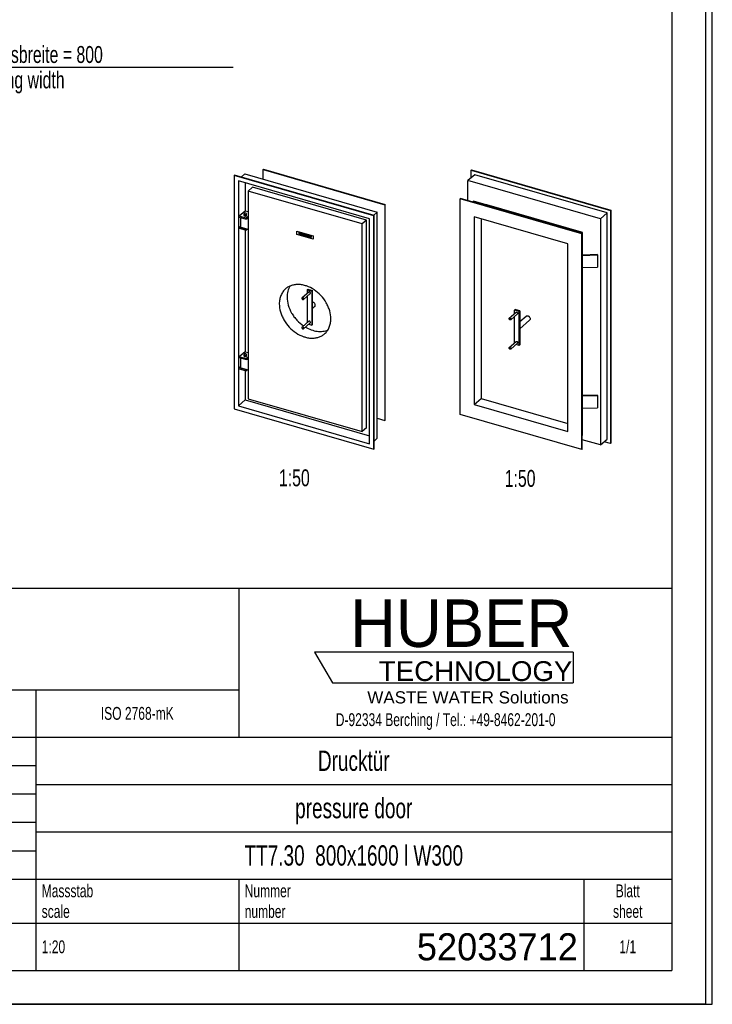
# Model space of a CAD drawing. Header units: millimetres. Extents: x 0 to 4200, y 0 to 5940.
# Tile 2 of 3: x 2152 to 4200, y 0 to 2911. Entities that reach past the tile are written whole.
import ezdxf

# ---------------------------------------------------------------- set-up
doc = ezdxf.new("R2010")
doc.units = ezdxf.units.MM
doc.header["$LTSCALE"] = 387.2
doc.layers.get('0').update_dxf_attribs({"linetype": 'CONTINUOUS'})
for name, color, linetype in [('005_AXIS', 7, 'CONTINUOUS'), ('007_CURVES', 7, 'CONTINUOUS'), ('050_DIMENSIONING', 7, 'CONTINUOUS'), ('053_NOTES', 7, 'CONTINUOUS'), ('HUBER_Logo_BL2', 7, 'CONTINUOUS')]:
    doc.layers.add(name, color=color, linetype=linetype)
doc.styles.get("Standard").update_dxf_attribs({"font": 'txt', "width": 0.7})
doc.styles.add('TEXTSTYLE_2', font='txt')
doc.styles.add('TEXTSTYLE_3', font='arial.ttf')
doc.styles.add('TEXTSTYLE_4', font='txt', dxfattribs={"width": 0.8})
doc.styles.add('TEXTSTYLE_5', font='txt')
doc.dimstyles.new('DIMSTYLE_2', dxfattribs={"dimtxt": 50, "dimasz": 70, "dimexe": 2, "dimexo": 1, "dimtad": 1, "dimdec": 1, "dimtxsty": 'Standard', "dimblk": '_FILLED', "dimblk1": '_FILLED', "dimblk2": '_FILLED', "dimcen": 0.09, "dimadec": 1, "dimazin": 2, "dimtp": 0.8, "dimtm": 0.8, "dimtfac": 1, "dimtdec": 1, "dimtofl": 0, "dimtmove": 0, "dimatfit": 3, "dimldrblk": '_FILLED', "dimfxl": 1, "dimtolj": 1, "dimarcsym": 0})

# ---------------------------------------------------------------- blocks, each defined once
blk = doc.blocks.new('HUBER_LOGO_BL2', base_point=(3411.6, 1009.5))
at = {"layer": 'HUBER_Logo_BL2', "color": 5, "linetype": 'Continuous'}
for p, q in [((3788.5, 1040.5), (3023.5, 1040.5)), ((3023.5, 1040.5), (3077.5, 950.5)), ((3788.5, 1040.5), (3788.5, 950.5)), ((3077.5, 950.5), (3788.5, 950.5))]:
    blk.add_line(p, q, dxfattribs=at)
at = {"layer": 'HUBER_Logo_BL2', "color": 2, "linetype": 'Continuous', "attachment_point": 3, "line_spacing_factor": 0.78}
for s, insert, char_height, width, style in [('HUBER\\P\\fArial;\\H58.5;TECHNOLOGY ', (3786.3, 1196.7), 140.4, 775.343, 'TEXTSTYLE_2'), ('WASTE WATER Solutions', (3775.2, 925.3), 36, 594.067, 'TEXTSTYLE_3')]:
    blk.add_mtext(s, dxfattribs=dict(at, insert=insert, char_height=char_height, width=width, style=style))
at = {"layer": 'HUBER_Logo_BL2', "color": 2, "linetype": 'Continuous', "insert": (3411.6, 860.4), "char_height": 38, "width": 1621.786, "attachment_point": 2, "line_spacing_factor": 0.96}
blk.add_mtext('D-92334 Berching / Tel.: +49-8462-201-0', dxfattribs=at)
blk = doc.blocks.new('_FILLED')
at = {"color": 0, "linetype": 'ByBlock'}
blk.add_solid([(0, 0), (-1, 0.143), (-1, -0.143)], dxfattribs=at)
blk = doc.blocks.new('*D5')
at = {"layer": '050_DIMENSIONING', "color": 2, "linetype": 'Continuous', "transparency": 16777216}
for p, q in [((946.1, 2428.2), (946.1, 2810.2)), ((1746.1, 2428.2), (1746.1, 2810.2)), ((946.1, 2770.2), (1346.1, 2770.2)), ((1746.1, 2770.2), (1346.1, 2770.2)), ((1346.1, 2770.2), (2783.4, 2770.2))]:
    blk.add_line(p, q, dxfattribs=at)
at = {"layer": '050_DIMENSIONING', "color": 2, "linetype": 'Continuous', "transparency": 16777216, "xscale": 70, "yscale": 70, "zscale": 70, "rotation": 180}
blk.add_blockref('_FILLED', (946.1, 2770.2), dxfattribs=at)
at = {"layer": '050_DIMENSIONING', "color": 2, "linetype": 'Continuous', "transparency": 16777216, "xscale": 70, "yscale": 70, "zscale": 70}
blk.add_blockref('_FILLED', (1746.1, 2770.2), dxfattribs=at)
at = {"layer": '050_DIMENSIONING', "color": 2, "linetype": 'Continuous', "transparency": 16777216, "insert": (1775.1, 2832.7), "char_height": 50, "width": 1512.5, "attachment_point": 1, "line_spacing_factor": 0.9}
blk.add_mtext('lichte Durchgangsbreite = 800\\Pclear door opening width', dxfattribs=at)
blk = doc.blocks.new('*T12')
at = {"color": 3, "linetype": 'Continuous'}
for p, q in [((0, 0), (3680, 0)), ((0, 0), (0, -1130)), ((2400, 0), (2400, -440)), ((3680, 0), (3680, -1130)), ((0, -300), (2400, -300)), ((1800, -300), (1800, -1130)), ((0, -440), (3680, -440)), ((160, -440), (160, -860)), ((540, -440), (540, -990)), ((770, -440), (770, -860)), ((940, -440), (940, -990)), ((1254, -440), (1254, -860)), ((1568, -440), (1568, -860)), ((0, -524), (1800, -524)), ((1800, -580), (3680, -580)), ((0, -608), (1800, -608)), ((0, -692), (1800, -692)), ((1800, -720), (3680, -720)), ((940, -776), (1800, -776)), ((0, -860), (3680, -860)), ((2400, -860), (2400, -1130)), ((3420, -860), (3420, -1130)), ((0, -990), (3680, -990)), ((0, -1130), (3680, -1130))]:
    blk.add_line(p, q, dxfattribs=at)
at = {"color": 2, "linetype": 'Continuous', "line_spacing_factor": 0.96}
for s, insert, char_height, width, attachment_point in [('Diese Zeichnung ist geistiges Eigentum der Fa. HUBER SE und damit urheberrechtlich \\Pgeschuetzt. Zuwiderhandlungen verpflichten zum Schadensersatz.\\PThis is a copyrighted drawing which is the intellectual property of HUBER SE.\\PAny contravening offender will be held liabel for payment of damages.', (17.5, -39.8), 38, 4429.714, 1), ('Technische Aenderungen vorbehalten / Subject to change', (17.5, -350), 40, 3049.524, 1), ('ISO 2768-mK', (2100, -351), 38, 665.905, 2), ('Datum/Date', (1271.5, -463), 38, 584.476, 1), ('Name', (1684, -463), 38, 253.333, 2), ('Drucktür', (2740, -480), 60, 686.857, 2), ('Bear./Rev.', (957.5, -547), 38, 544.667, 1), ('24.02.2023', (1411, -547), 38, 573.619, 2), ('ka', (1684, -547), 38, 123.048, 2), ('Gepr./Appr.', (957.5, -631), 38, 598.952, 1), ('pressure door', (2740, -620), 60, 1120, 2), ('-', (80, -631), 38, 68.762, 2), ('-', (350, -631), 38, 68.762, 2), ('-', (655, -631), 38, 68.762, 2), ('-', (855, -631), 38, 68.762, 2), ('Revi-\\Psion', (17.5, -726.6), 38, 276.857, 1), ('Aenderung\\PModification', (350, -726.6), 38, 606.19, 2), ('Tag\\PDate', (655, -726.6), 38, 235.238, 2), ('Norm. ', (957.5, -715), 38, 351.048, 1), ('TT7.30  800x1600 l W300', (2740, -760), 60, 2165.714, 2), ('Name', (855, -757), 38, 253.333, 2), ('Projekt\\Pproject', (17.5, -875.6), 38, 367.333, 1), ('Massstab\\Pscale', (1817.5, -875.6), 38, 448.762, 1), ('Blatt\\Psheet', (3550, -875.6), 38, 275.048, 2), ('Nummer\\Pnumber', (2417.5, -875.6), 38, 372.762, 1), ('Simple Model', (1370, -906), 38, 656.857, 2), ('1:20', (1817.5, -1041), 38, 204.476, 1), ('1/1', (3550, -1041), 38, 159.238, 2)]:
    blk.add_mtext(s, dxfattribs=dict(at, insert=insert, char_height=char_height, width=width, attachment_point=attachment_point))
for s, insert, char_height, width, attachment_point, style in [('52033712', (3402.5, -1020), 80, 1093.333, 3, 'TEXTSTYLE_5'), ('-', (17.5, -1035), 50, 36.667, 1, 'TEXTSTYLE_4')]:
    blk.add_mtext(s, dxfattribs=dict(at, insert=insert, char_height=char_height, width=width, attachment_point=attachment_point, style=style))

msp = doc.modelspace()

# ---------------------------------------------------------------- linework, layer by layer
at = {"color": 7, "linetype": 'Continuous'}
for p, q in [((4200, 0), (4200, 5940)), ((4200, 0), (4200, 5940)), ((2786.79, 2449.89), (2787.79, 2450.75)), ((2786.79, 2449.89), (2786.79, 1760.53)), ((3199.02, 2330.89), (2786.79, 2449.89)), ((3200.02, 2331.75), (2787.79, 2450.75)), ((2807.18, 2445.15), (2818.18, 2454.68)), ((2818.18, 2454.68), (3209.63, 2341.68)), ((2871.77, 2467.5), (2872.77, 2468.37)), ((2871.77, 2439.21), (2871.77, 2467.5)), ((2871.77, 2467.5), (3232.04, 2363.5)), ((2872.77, 2468.37), (3233.04, 2364.37)), ((3497.65, 2452.47), (3477.65, 2435.15)), ((3488.26, 2466.73), (3487.26, 2465.86)), ((3487.26, 2443.47), (3487.26, 2465.86)), ((3487.26, 2465.86), (3899.49, 2346.86)), ((3488.26, 2466.73), (3900.49, 2347.73)), ((3889.1, 2339.47), (3497.65, 2452.47)), ((3186.89, 2322.26), (2798.91, 2434.26)), ((2798.91, 2434.26), (2798.91, 1769.15)), ((2818.91, 2428.49), (2818.91, 2344.89)), ((3477.65, 2375.68), (3477.65, 2435.15)), ((3869.1, 2322.15), (3477.65, 2435.15)), ((2840.95, 2415.43), (2827.75, 2404)), ((2827.75, 2404), (2827.75, 1790.16)), ((3164.46, 2306.8), (2827.75, 2404)), ((3177.66, 2318.23), (2840.95, 2415.43)), ((3232.04, 2363.5), (3233.04, 2364.37)), ((3232.04, 2363.5), (3232.04, 1726.11)), ((3233.04, 1726.97), (3233.04, 2364.37)), ((3455.24, 2382.15), (3454.24, 2381.29)), ((3454.24, 1743.89), (3454.24, 2381.29)), ((3814.51, 2277.29), (3454.24, 2381.29)), ((3815.51, 2278.15), (3455.24, 2382.15)), ((3493.79, 2374.49), (3492.79, 2373.62)), ((3492.79, 2371.31), (3492.79, 2373.62)), ((3814.95, 2280.62), (3492.79, 2373.62)), ((3815.95, 2281.49), (3493.79, 2374.49)), ((3533.08, 2363.73), (3532.58, 2363.29)), ((3813.67, 2282.73), (3533.08, 2363.73)), ((2818.91, 2344.89), (2801.71, 2329.99)), ((2822.15, 2324.09), (2801.71, 2329.99)), ((2801.71, 2327.22), (2801.71, 2329.99)), ((2827.75, 2342.34), (2818.91, 2344.89)), ((2827.75, 2328.94), (2822.15, 2324.09)), ((3198.63, 2332.15), (3209.63, 2341.68)), ((3199.02, 2330.89), (3200.02, 2331.75)), ((3199.02, 1641.53), (3199.02, 2330.89)), ((3200.02, 1642.4), (3200.02, 2331.75)), ((3209.63, 1673.11), (3209.63, 2341.68)), ((3889.1, 2339.47), (3869.1, 2322.15)), ((3889.1, 1670.9), (3889.1, 2339.47)), ((3900.49, 2347.73), (3899.49, 2346.86)), ((3899.49, 2346.86), (3899.49, 1657.51)), ((3900.49, 2347.73), (3900.49, 1658.37)), ((2801.71, 2327.22), (2822.15, 2321.32)), ((2805.99, 2300.44), (2801.71, 2296.74)), ((2805.99, 2297.24), (2805.99, 2325.99)), ((2822.15, 2321.32), (2822.15, 2324.09)), ((2823.65, 2322.62), (2822.15, 2321.32)), ((2823.65, 2322.62), (2827.75, 2326.17)), ((2823.65, 2322.62), (2827.75, 2321.44)), ((3177.66, 2318.23), (3164.46, 2306.8)), ((3164.46, 1692.96), (3164.46, 2306.8)), ((3177.66, 1704.39), (3177.66, 2318.23)), ((3186.89, 1657.15), (3186.89, 2322.26)), ((3772.94, 2247.72), (3495.81, 2327.72)), ((3495.81, 2327.72), (3495.81, 1773.46)), ((3516.21, 2321.83), (3516.21, 1791.13)), ((3869.1, 2322.15), (3869.1, 1653.58)), ((2822.15, 2290.84), (2801.71, 2296.74)), ((2801.71, 2293.96), (2801.71, 2296.74)), ((2801.71, 2293.96), (2822.15, 2288.06)), ((2805.99, 2297.24), (2823.65, 2292.14)), ((2818.91, 2289), (2818.91, 1929.19)), ((2823.65, 2292.14), (2822.15, 2290.84)), ((2826.05, 2291.44), (2822.15, 2288.06)), ((2822.15, 2288.06), (2822.15, 2290.84)), ((2823.65, 2292.14), (2827.75, 2290.95)), ((3813.67, 2282.73), (3813.17, 2282.29)), ((3813.67, 2282.15), (3813.67, 2282.73)), ((3815.51, 2278.15), (3814.51, 2277.29)), ((3814.51, 1639.89), (3814.51, 2277.29)), ((3815.95, 2281.49), (3814.95, 2280.62)), ((3814.95, 2280.62), (3814.95, 2278.31)), ((3815.51, 1640.76), (3815.51, 2278.15)), ((3815.95, 1682.2), (3815.95, 2281.49)), ((3772.94, 1693.46), (3772.94, 2247.72)), ((3860.44, 2216.22), (3815.95, 2214.98)), ((3815.95, 2213.98), (3860.55, 2215.23)), ((3860.55, 2215.23), (3860.44, 2216.22)), ((3860.55, 2215.23), (3860.55, 2179.2)), ((3815.95, 2177.96), (3860.55, 2179.2)), ((3004.38, 2113.87), (3002.38, 2112.14)), ((3002.38, 2112.14), (3002.38, 2101.44)), ((3002.38, 2112.14), (3016.23, 2108.14)), ((3004.38, 2113.87), (3018.23, 2109.87)), ((3018.23, 2109.87), (3016.23, 2108.14)), ((3016.23, 2108.14), (3016.23, 2007.68)), ((3018.23, 2059.64), (3018.23, 2109.87)), ((3002.38, 2092.98), (3002.38, 2014.84)), ((3018.23, 2009.41), (3018.23, 2059.64)), ((3615.05, 2052.08), (3617.05, 2053.81)), ((3615.05, 2041.39), (3615.05, 2052.08)), ((3628.9, 2048.08), (3615.05, 2052.08)), ((3630.9, 2049.81), (3617.05, 2053.81)), ((3628.9, 2048.08), (3630.9, 2049.81)), ((3628.9, 1947.62), (3628.9, 2048.08)), ((3630.9, 2049.81), (3630.9, 1999.58)), ((3006.97, 2010.35), (3016.23, 2007.68)), ((3016.23, 2007.68), (3018.23, 2009.41)), ((3615.05, 1954.78), (3615.05, 2032.92)), ((3630.9, 1999.58), (3630.9, 1949.35)), ((3628.9, 1947.62), (3619.64, 1950.3)), ((2818.91, 1929.19), (2801.71, 1914.3)), ((2818.91, 1929.19), (2827.75, 1926.64)), ((3630.9, 1949.35), (3628.9, 1947.62)), ((2801.71, 1911.53), (2801.71, 1914.3)), ((2822.15, 1908.4), (2801.71, 1914.3)), ((2801.71, 1911.53), (2822.15, 1905.63)), ((2805.99, 1881.54), (2805.99, 1910.29)), ((2827.75, 1913.25), (2822.15, 1908.4)), ((2822.15, 1905.63), (2822.15, 1908.4)), ((2823.65, 1906.93), (2822.15, 1905.63)), ((2823.65, 1906.93), (2827.75, 1910.47)), ((2823.65, 1906.93), (2827.75, 1905.74)), ((2805.99, 1884.74), (2801.71, 1881.04)), ((2822.15, 1875.14), (2801.71, 1881.04)), ((2801.71, 1878.27), (2801.71, 1881.04)), ((2801.71, 1878.27), (2822.15, 1872.37)), ((2805.99, 1881.54), (2823.65, 1876.44)), ((2818.91, 1873.31), (2818.91, 1786.47)), ((2823.65, 1876.44), (2822.15, 1875.14)), ((2826.05, 1875.75), (2822.15, 1872.37)), ((2822.15, 1872.37), (2822.15, 1875.14)), ((2823.65, 1876.44), (2827.75, 1875.26)), ((2798.91, 1769.15), (2818.91, 1786.47)), ((2818.91, 1786.47), (3186.89, 1680.25)), ((2827.75, 1790.16), (3164.46, 1692.96)), ((3495.81, 1773.46), (3516.21, 1791.13)), ((3516.21, 1791.13), (3772.94, 1717.02)), ((3860.44, 1800.53), (3815.95, 1799.29)), ((3815.95, 1798.29), (3860.55, 1799.53)), ((3860.55, 1799.53), (3860.44, 1800.53)), ((3860.55, 1799.53), (3860.55, 1763.51)), ((2786.79, 1760.53), (3199.02, 1641.53)), ((2798.91, 1769.15), (3186.89, 1657.15)), ((3495.81, 1773.46), (3772.94, 1693.46)), ((3815.95, 1762.26), (3860.55, 1763.51)), ((3209.63, 1732.57), (3232.04, 1726.11)), ((3233.04, 1726.97), (3232.04, 1726.11)), ((3814.51, 1639.89), (3454.24, 1743.89)), ((3177.66, 1704.39), (3164.46, 1692.96)), ((3209.63, 1673.11), (3200.02, 1664.79)), ((3815.51, 1681.81), (3815.95, 1682.2)), ((3869.1, 1653.58), (3815.51, 1669.05)), ((3869.1, 1653.58), (3889.1, 1670.9)), ((3899.49, 1657.51), (3880.1, 1663.11)), ((3199.02, 1641.53), (3200.02, 1642.4)), ((3814.51, 1639.89), (3815.51, 1640.76)), ((3900.49, 1658.37), (3899.49, 1657.51)), ((0, 0), (4200, 0)), ((0, 0), (4200, 0))]:
    msp.add_line(p, q, dxfattribs=at)
at = {"color": 3, "linetype": 'Continuous'}
for p, q in [((4180, 5900), (4180, 0)), ((4180, 0), (0, 0))]:
    msp.add_line(p, q, dxfattribs=at)
at = {"color": 5, "linetype": 'Continuous'}
for p in [(4080, 5800), (400, 100)]:
    msp.add_line(p, (4080, 100), dxfattribs=at)
at = {"layer": '005_AXIS', "color": 7, "linetype": 'Continuous'}
for p, q in [((2815.75, 2332.06), (2815.75, 2336.56)), ((2822.95, 2332.06), (2822.95, 2336.56)), ((3007.21, 2105.63), (2987.21, 2088.31)), ((3011.4, 2100.79), (2991.4, 2083.47)), ((3024.34, 2062.35), (3018.23, 2057.06)), ((3599.88, 2028.25), (3619.88, 2045.57)), ((3604.07, 2023.41), (3624.07, 2040.73)), ((3007.21, 2019.03), (2987.21, 2001.71)), ((3011.4, 2014.19), (2991.4, 1996.87)), ((3630.9, 2018.17), (3649.54, 2034.3)), ((3630.9, 1997), (3660.01, 2022.21)), ((3599.88, 1941.65), (3619.88, 1958.97)), ((3604.07, 1936.81), (3624.07, 1954.13)), ((2815.75, 1916.37), (2815.75, 1920.87)), ((2822.95, 1916.37), (2822.95, 1920.87))]:
    msp.add_line(p, q, dxfattribs=at)
for points, knots in [([(2816.23, 2337.46), (2816.09, 2337.34), (2815.85, 2337.08), (2815.75, 2336.72), (2815.75, 2336.56)], [0, 0, 0, 0, 0.5392115, 1, 1, 1, 1]), ([(2815.75, 2336.56), (2815.75, 2336.36), (2815.92, 2335.9), (2816.52, 2335.4), (2817.38, 2335.02), (2818.43, 2334.79), (2819.58, 2334.74), (2820.7, 2334.86), (2821.68, 2335.15), (2822.24, 2335.47), (2822.46, 2335.66)], [0, 0, 0, 0, 0.0797555, 0.1788501, 0.3025748, 0.4459518, 0.5989151, 0.7494347, 0.8859581, 1, 1, 1, 1]), ([(2815.75, 2332.06), (2815.75, 2331.86), (2815.92, 2331.4), (2816.52, 2330.9), (2817.38, 2330.52), (2818.43, 2330.29), (2819.58, 2330.23), (2820.7, 2330.36), (2821.68, 2330.65), (2822.24, 2330.97), (2822.46, 2331.16)], [0, 0, 0, 0, 0.0797554, 0.1788499, 0.3025745, 0.4459515, 0.5989149, 0.7494346, 0.885958, 1, 1, 1, 1]), ([(2822.95, 2336.56), (2822.95, 2336.77), (2822.77, 2337.22), (2822.17, 2337.73), (2821.31, 2338.11), (2820.26, 2338.34), (2819.12, 2338.39), (2818, 2338.27), (2817.01, 2337.98), (2816.45, 2337.65), (2816.23, 2337.46)], [0, 0, 0, 0, 0.0797555, 0.1788501, 0.3025748, 0.4459518, 0.5989151, 0.7494347, 0.8859581, 1, 1, 1, 1]), ([(2822.46, 2335.66), (2822.61, 2335.79), (2822.84, 2336.05), (2822.95, 2336.4), (2822.95, 2336.56)], [0, 0, 0, 0, 0.5392115, 1, 1, 1, 1]), ([(2822.46, 2331.16), (2822.61, 2331.28), (2822.84, 2331.55), (2822.95, 2331.9), (2822.95, 2332.06)], [0, 0, 0, 0, 0.5392114, 1, 1, 1, 1]), ([(3072.31, 2026.48), (3072.31, 2034.49), (3070.38, 2046.79), (3064.75, 2062.43), (3056.89, 2078.03), (3043.61, 2095.81), (3023.64, 2112.83), (3004.53, 2122.51), (2988.84, 2126.73), (2977.42, 2128.06), (2966.4, 2127.56), (2956.04, 2125.22), (2946.59, 2121.09), (2941.02, 2117.19), (2938.49, 2115)], [0, 0, 0, 0, 0.1245346, 0.1903853, 0.2579413, 0.3955013, 0.5320957, 0.6626005, 0.7245327, 0.7838628, 0.8406429, 0.895181, 0.948041, 1, 1, 1, 1]), ([(2938.49, 2115), (2935.52, 2112.43), (2930.11, 2106.47), (2924.21, 2095.73), (2920.64, 2083.52), (2919.89, 2074.89), (2919.89, 2070.48)], [0, 0, 0, 0, 0.2374169, 0.4804567, 0.7336977, 1, 1, 1, 1]), ([(2951.54, 2123.16), (2948.65, 2118.46), (2944.21, 2107.75), (2942.89, 2096.28), (2942.89, 2090.4)], [0, 0, 0, 0, 0.4838971, 1, 1, 1, 1]), ([(3012.08, 2102.41), (3012.08, 2103.01), (3011.68, 2104.25), (3010.59, 2105.41), (3009.49, 2105.97), (3008.64, 2106.14), (3007.85, 2106.04), (3007.39, 2105.79), (3007.21, 2105.63)], [0, 0, 0, 0, 0.2569338, 0.5308, 0.6620244, 0.783622, 0.8951219, 1, 1, 1, 1]), ([(3011.4, 2100.79), (3011.62, 2100.98), (3011.97, 2101.49), (3012.08, 2102.1), (3012.08, 2102.41)], [0, 0, 0, 0, 0.4799991, 1, 1, 1, 1]), ([(2919.89, 2070.48), (2919.89, 2062.47), (2921.83, 2050.16), (2927.46, 2034.53), (2935.32, 2018.93), (2948.59, 2001.14), (2968.57, 1984.13), (2987.68, 1974.45), (3003.37, 1970.22), (3014.79, 1968.9), (3025.81, 1969.4), (3036.17, 1971.74), (3045.62, 1975.86), (3051.19, 1979.77), (3053.71, 1981.96)], [0, 0, 0, 0, 0.1245346, 0.1903853, 0.2579413, 0.3955013, 0.5320957, 0.6626005, 0.7245327, 0.7838628, 0.8406429, 0.895181, 0.948041, 1, 1, 1, 1]), ([(2942.89, 2090.4), (2942.89, 2082.48), (2945.45, 2066.07), (2953.74, 2046.86), (2963.14, 2032.4), (2974.25, 2018.92), (2984.25, 2010.25), (2991.44, 2005.37)], [0, 0, 0, 0, 0.2339844, 0.48406, 0.6130507, 0.7429503, 1, 1, 1, 1]), ([(2987.21, 2088.31), (2986.99, 2088.12), (2986.63, 2087.61), (2986.53, 2087), (2986.53, 2086.69)], [0, 0, 0, 0, 0.4799992, 1, 1, 1, 1]), ([(2986.53, 2086.69), (2986.53, 2086.09), (2986.93, 2084.86), (2988.02, 2083.7), (2989.12, 2083.14), (2989.96, 2082.96), (2990.76, 2083.06), (2991.21, 2083.31), (2991.4, 2083.47)], [0, 0, 0, 0, 0.256934, 0.5308003, 0.6620246, 0.7836221, 0.8951219, 1, 1, 1, 1]), ([(2992.08, 2085.09), (2992.08, 2085.69), (2991.68, 2086.93), (2990.59, 2088.09), (2989.49, 2088.65), (2988.64, 2088.82), (2987.85, 2088.72), (2987.39, 2088.47), (2987.21, 2088.31)], [0, 0, 0, 0, 0.256934, 0.5308003, 0.6620246, 0.7836221, 0.8951219, 1, 1, 1, 1]), ([(2991.4, 2083.47), (2991.62, 2083.66), (2991.97, 2084.17), (2992.08, 2084.78), (2992.08, 2085.09)], [0, 0, 0, 0, 0.4799992, 1, 1, 1, 1]), ([(3026.03, 2066.4), (3026.03, 2067.43), (3025.55, 2069.58), (3023.81, 2072.39), (3021.31, 2074.54), (3019.25, 2075.36), (3018.23, 2075.52)], [0, 0, 0, 0, 0.2402287, 0.4992858, 0.7587509, 1, 1, 1, 1]), ([(3024.34, 2062.35), (3024.88, 2062.82), (3025.78, 2064.1), (3026.03, 2065.62), (3026.03, 2066.4)], [0, 0, 0, 0, 0.4799991, 1, 1, 1, 1]), ([(3619.88, 2045.57), (3620.06, 2045.73), (3620.52, 2045.98), (3621.31, 2046.08), (3622.16, 2045.91), (3623.26, 2045.35), (3624.35, 2044.19), (3624.75, 2042.95), (3624.75, 2042.35)], [0, 0, 0, 0, 0.1048781, 0.216378, 0.3379756, 0.4692, 0.7430662, 1, 1, 1, 1]), ([(3624.75, 2042.35), (3624.75, 2042.04), (3624.64, 2041.43), (3624.29, 2040.92), (3624.07, 2040.73)], [0, 0, 0, 0, 0.5200009, 1, 1, 1, 1]), ([(3012.08, 2015.81), (3012.08, 2016.41), (3011.68, 2017.64), (3010.59, 2018.8), (3009.49, 2019.36), (3008.64, 2019.53), (3007.85, 2019.44), (3007.39, 2019.19), (3007.21, 2019.03)], [0, 0, 0, 0, 0.2569338, 0.5308, 0.6620244, 0.783622, 0.8951219, 1, 1, 1, 1]), ([(3011.4, 2014.19), (3011.62, 2014.38), (3011.97, 2014.89), (3012.08, 2015.5), (3012.08, 2015.81)], [0, 0, 0, 0, 0.4799991, 1, 1, 1, 1]), ([(3053.71, 1981.96), (3056.69, 1984.53), (3062.09, 1990.49), (3067.99, 2001.23), (3071.57, 2013.44), (3072.31, 2022.07), (3072.31, 2026.48)], [0, 0, 0, 0, 0.2374169, 0.4804567, 0.7336977, 1, 1, 1, 1]), ([(3599.2, 2026.63), (3599.2, 2026.94), (3599.3, 2027.55), (3599.66, 2028.06), (3599.88, 2028.25)], [0, 0, 0, 0, 0.5200008, 1, 1, 1, 1]), ([(3604.07, 2023.41), (3603.88, 2023.25), (3603.43, 2023), (3602.63, 2022.91), (3601.79, 2023.08), (3600.69, 2023.64), (3599.6, 2024.8), (3599.2, 2026.03), (3599.2, 2026.63)], [0, 0, 0, 0, 0.1048781, 0.2163779, 0.3379754, 0.4691997, 0.743066, 1, 1, 1, 1]), ([(3599.88, 2028.25), (3600.06, 2028.41), (3600.52, 2028.66), (3601.31, 2028.76), (3602.16, 2028.59), (3603.26, 2028.03), (3604.35, 2026.87), (3604.75, 2025.63), (3604.75, 2025.03)], [0, 0, 0, 0, 0.1048781, 0.2163779, 0.3379754, 0.4691997, 0.743066, 1, 1, 1, 1]), ([(3604.75, 2025.03), (3604.75, 2024.72), (3604.64, 2024.11), (3604.29, 2023.6), (3604.07, 2023.41)], [0, 0, 0, 0, 0.5200008, 1, 1, 1, 1]), ([(3649.54, 2034.3), (3650, 2034.7), (3651.13, 2035.33), (3653.12, 2035.57), (3655.23, 2035.14), (3657.28, 2034.11), (3659.09, 2032.56), (3660.96, 2030.07), (3661.7, 2027.75), (3661.7, 2026.26)], [0, 0, 0, 0, 0.1046897, 0.2159892, 0.3373684, 0.468357, 0.6054577, 0.7435277, 1, 1, 1, 1]), ([(3661.7, 2026.26), (3661.7, 2025.48), (3661.45, 2023.96), (3660.55, 2022.68), (3660.01, 2022.21)], [0, 0, 0, 0, 0.5200009, 1, 1, 1, 1]), ([(2987.21, 2001.71), (2986.99, 2001.52), (2986.63, 2001.01), (2986.53, 2000.4), (2986.53, 2000.09)], [0, 0, 0, 0, 0.4799992, 1, 1, 1, 1]), ([(2986.53, 2000.09), (2986.53, 1999.49), (2986.93, 1998.25), (2988.02, 1997.09), (2989.12, 1996.53), (2989.96, 1996.36), (2990.76, 1996.46), (2991.21, 1996.71), (2991.4, 1996.87)], [0, 0, 0, 0, 0.256934, 0.5308003, 0.6620246, 0.7836221, 0.8951219, 1, 1, 1, 1]), ([(2992.08, 1998.49), (2992.08, 1999.09), (2991.68, 2000.32), (2990.59, 2001.48), (2989.49, 2002.04), (2988.64, 2002.21), (2987.85, 2002.12), (2987.39, 2001.87), (2987.21, 2001.71)], [0, 0, 0, 0, 0.256934, 0.5308003, 0.6620246, 0.7836221, 0.8951219, 1, 1, 1, 1]), ([(2991.4, 1996.87), (2991.62, 1997.06), (2991.97, 1997.57), (2992.08, 1998.18), (2992.08, 1998.49)], [0, 0, 0, 0, 0.4799992, 1, 1, 1, 1]), ([(2997.09, 2001.79), (3002.53, 1998.58), (3013.71, 1993.27), (3031.21, 1988.98), (3048.18, 1988.82), (3058.84, 1991.62), (3063.66, 1993.71)], [0, 0, 0, 0, 0.2732055, 0.5312109, 0.7727372, 1, 1, 1, 1]), ([(3619.88, 1958.97), (3620.06, 1959.13), (3620.52, 1959.38), (3621.31, 1959.48), (3622.16, 1959.3), (3623.26, 1958.75), (3624.35, 1957.59), (3624.75, 1956.35), (3624.75, 1955.75)], [0, 0, 0, 0, 0.1048781, 0.216378, 0.3379756, 0.4692, 0.7430662, 1, 1, 1, 1]), ([(3624.75, 1955.75), (3624.75, 1955.44), (3624.64, 1954.83), (3624.29, 1954.32), (3624.07, 1954.13)], [0, 0, 0, 0, 0.5200009, 1, 1, 1, 1]), ([(2816.23, 1921.77), (2816.09, 1921.65), (2815.85, 1921.38), (2815.75, 1921.03), (2815.75, 1920.87)], [0, 0, 0, 0, 0.5392115, 1, 1, 1, 1]), ([(2822.95, 1920.87), (2822.95, 1921.07), (2822.77, 1921.53), (2822.17, 1922.04), (2821.31, 1922.42), (2820.26, 1922.64), (2819.12, 1922.7), (2818, 1922.57), (2817.01, 1922.28), (2816.45, 1921.96), (2816.23, 1921.77)], [0, 0, 0, 0, 0.0797555, 0.1788501, 0.3025748, 0.4459518, 0.5989151, 0.7494347, 0.8859581, 1, 1, 1, 1]), ([(3599.2, 1940.03), (3599.2, 1940.34), (3599.3, 1940.95), (3599.66, 1941.46), (3599.88, 1941.65)], [0, 0, 0, 0, 0.5200008, 1, 1, 1, 1]), ([(3604.07, 1936.81), (3603.88, 1936.65), (3603.43, 1936.4), (3602.63, 1936.3), (3601.79, 1936.47), (3600.69, 1937.03), (3599.6, 1938.19), (3599.2, 1939.43), (3599.2, 1940.03)], [0, 0, 0, 0, 0.1048781, 0.2163779, 0.3379754, 0.4691997, 0.743066, 1, 1, 1, 1]), ([(3599.88, 1941.65), (3600.06, 1941.81), (3600.52, 1942.06), (3601.31, 1942.16), (3602.16, 1941.98), (3603.26, 1941.42), (3604.35, 1940.26), (3604.75, 1939.03), (3604.75, 1938.43)], [0, 0, 0, 0, 0.1048781, 0.2163779, 0.3379754, 0.4691997, 0.743066, 1, 1, 1, 1]), ([(3604.75, 1938.43), (3604.75, 1938.12), (3604.64, 1937.51), (3604.29, 1937), (3604.07, 1936.81)], [0, 0, 0, 0, 0.5200008, 1, 1, 1, 1]), ([(2815.75, 1920.87), (2815.75, 1920.67), (2815.92, 1920.21), (2816.52, 1919.71), (2817.38, 1919.33), (2818.43, 1919.1), (2819.58, 1919.04), (2820.7, 1919.17), (2821.68, 1919.46), (2822.24, 1919.78), (2822.46, 1919.97)], [0, 0, 0, 0, 0.0797555, 0.1788501, 0.3025748, 0.4459518, 0.5989151, 0.7494347, 0.8859581, 1, 1, 1, 1]), ([(2815.75, 1916.37), (2815.75, 1916.17), (2815.92, 1915.71), (2816.52, 1915.2), (2817.38, 1914.82), (2818.43, 1914.6), (2819.58, 1914.54), (2820.7, 1914.67), (2821.68, 1914.96), (2822.24, 1915.28), (2822.46, 1915.47)], [0, 0, 0, 0, 0.0797554, 0.1788499, 0.3025745, 0.4459515, 0.5989149, 0.7494346, 0.885958, 1, 1, 1, 1]), ([(2822.46, 1919.97), (2822.61, 1920.09), (2822.84, 1920.36), (2822.95, 1920.71), (2822.95, 1920.87)], [0, 0, 0, 0, 0.5392115, 1, 1, 1, 1]), ([(2822.46, 1915.47), (2822.61, 1915.59), (2822.84, 1915.86), (2822.95, 1916.21), (2822.95, 1916.37)], [0, 0, 0, 0, 0.5392114, 1, 1, 1, 1])]:
    msp.add_open_spline(points, degree=3, knots=knots, dxfattribs=at)
at = {"layer": '007_CURVES', "color": 4, "linetype": 'Continuous'}
for p, q in [((2971.86, 2275.45), (2971.86, 2285.84)), ((2971.86, 2285.84), (3020.35, 2271.84)), ((3020.35, 2261.45), (2971.86, 2275.45)), ((2979.51, 2281.9), (2977.37, 2282.52)), ((2977.37, 2282.52), (2977.37, 2275.59)), ((2977.37, 2275.59), (2979.51, 2274.97)), ((2979.51, 2279.48), (2979.51, 2281.9)), ((2981.85, 2278.8), (2979.51, 2279.48)), ((2979.51, 2277.77), (2981.85, 2277.1)), ((2979.51, 2274.97), (2979.51, 2277.77)), ((2981.85, 2281.23), (2981.85, 2278.8)), ((2984, 2280.6), (2981.85, 2281.23)), ((2981.85, 2277.1), (2981.85, 2274.3)), ((2981.85, 2274.3), (2984, 2273.68)), ((2984, 2273.68), (2984, 2280.6)), ((2985.42, 2280.19), (2985.42, 2276.06)), ((2987.56, 2279.58), (2985.42, 2280.19)), ((2987.56, 2275.35), (2987.56, 2279.58)), ((2992.06, 2278.28), (2989.93, 2278.89)), ((2989.93, 2278.89), (2989.93, 2274.66)), ((2992.06, 2274.15), (2992.06, 2278.28)), ((2997.49, 2276.71), (2993.49, 2277.86)), ((2993.49, 2277.86), (2993.49, 2270.94)), ((2993.49, 2270.94), (2997.18, 2269.87)), ((2995.65, 2275.84), (2996.59, 2275.56)), ((2995.65, 2274.52), (2995.65, 2275.84)), ((2996.58, 2274.26), (2995.65, 2274.52)), ((2995.65, 2273.21), (2996.73, 2272.89)), ((2995.65, 2271.8), (2995.65, 2273.21)), ((2996.74, 2271.49), (2995.65, 2271.8)), ((3006.74, 2274.04), (3001, 2275.69)), ((3001, 2275.69), (3001, 2268.77)), ((3003.15, 2273.6), (3006.74, 2272.56)), ((3003.15, 2272.49), (3003.15, 2273.6)), ((3006.48, 2271.53), (3003.15, 2272.49)), ((3003.15, 2271.08), (3006.48, 2270.12)), ((3003.15, 2269.72), (3003.15, 2271.08)), ((3006.48, 2270.12), (3006.48, 2271.53)), ((3006.74, 2272.56), (3006.74, 2274.04)), ((3008.03, 2273.67), (3008.03, 2266.74)), ((3011.6, 2272.64), (3008.03, 2273.67)), ((3010.18, 2271.65), (3011.12, 2271.38)), ((3010.18, 2270.24), (3010.18, 2271.65)), ((3011.6, 2272.64), (3011.62, 2272.63)), ((3020.35, 2271.84), (3020.35, 2261.45)), ((3001, 2268.77), (3006.85, 2267.08)), ((3006.85, 2268.65), (3003.15, 2269.72)), ((3006.85, 2267.08), (3006.85, 2268.65)), ((3008.03, 2266.74), (3010.18, 2266.12)), ((3011.08, 2269.98), (3010.18, 2270.24)), ((3010.18, 2268.93), (3010.37, 2268.88)), ((3010.18, 2266.12), (3010.18, 2268.93)), ((3011.28, 2267.92), (3012.42, 2265.47)), ((3012.42, 2265.47), (3014.84, 2264.77)), ((3014.84, 2264.77), (3013.8, 2267.08))]:
    msp.add_line(p, q, dxfattribs=at)
for centre, radius, start, end in [((2990.18, 2276.26), 4.77, 188.48638, 189.66819), ((2993.49, 2276.98), 8.16, 194.14019, 195.26778), ((2988.89, 2275.7), 3.33, 236.72109, 237.85288), ((2989.73, 2277.27), 5.11, 245.17009, 245.75018), ((2989.91, 2277.69), 5.58, 245.77238, 247.84147), ((2989.05, 2275.27), 1.48, 217.32643, 218.52118), ((2989.04, 2275.27), 1.47, 218.52092, 220.11853), ((2989.04, 2275.26), 1.47, 220.12023, 229.3447), ((2989.06, 2275.28), 1.49, 229.33068, 231.12313), ((2989.07, 2275.3), 1.51, 231.12345, 232.90705), ((2989.08, 2275.31), 1.53, 232.90736, 234.68214), ((2989.3, 2275.75), 2.03, 248.8417, 250.96354), ((2989.34, 2275.88), 2.16, 250.96874, 253.47933), ((2989.37, 2275.97), 2.25, 253.46494, 253.89836), ((2989.35, 2275.91), 2.19, 253.89737, 254.22289), ((2989.25, 2274.38), 0.628, 305.41498, 316.09185), ((2989.24, 2274.39), 0.642, 316.08927, 320.301), ((2990.27, 2276.05), 4.13, 262.75935, 264.07118), ((2990.3, 2273.49), 1.55, 274.30234, 282.52492), ((2990.3, 2273.49), 1.56, 282.53252, 284.60476), ((2990.12, 2273.86), 1.97, 300.0282, 302.53148), ((2990.04, 2273.98), 2.11, 302.53829, 305.44487), ((2990.1, 2273.73), 1.89, 334.43957, 335.75617), ((2990.03, 2273.76), 1.98, 335.76836, 338.70238), ((2989.36, 2274.02), 2.7, 338.73298, 347.17093), ((2989.17, 2274.07), 2.89, 347.11951, 349.77478), ((2995.83, 2269.75), 3.27, 71.55782, 73.93108), ((2996.02, 2273.47), 2.17, 68.4447, 69.77296), ((2995.95, 2270.12), 2.88, 70.28506, 71.53215), ((2997.08, 2274.63), 0.449, 281.44888, 284.65191), ((2996.68, 2274.68), 0.785, 46.32767, 47.75111), ((2996.73, 2274.73), 0.716, 41.17108, 46.38191), ((2996.6, 2274.62), 0.885, 40.53974, 41.11288), ((2996.61, 2274.62), 0.874, 39.38686, 40.54089), ((2997.27, 2272.04), 0.641, 275.32208, 279.0622), ((2996.87, 2274.62), 0.592, 344.50954, 347.69649), ((2996.65, 2274.67), 0.816, 6.60984, 8.28503), ((2996.61, 2274.67), 0.855, 359.95316, 6.56832), ((2997.33, 2271.78), 0.372, 291.24323, 295.0318), ((2997.35, 2271.75), 0.338, 295.01474, 300.34052), ((2996.75, 2271.78), 1.03, 37.9162, 42.28036), ((2996.81, 2271.82), 0.964, 36.19093, 37.88447), ((2996.83, 2271.84), 0.933, 34.46595, 36.19077), ((2997.31, 2271.82), 0.421, 311.13913, 314.19012), ((2996.86, 2271.86), 0.904, 32.71167, 34.46575), ((2997.31, 2271.82), 0.415, 314.1934, 316.24015), ((2997.32, 2271.82), 0.412, 316.23921, 320.3453), ((2996.98, 2271.92), 0.767, 15.7878, 19.04542), ((2996.81, 2271.92), 0.932, 357.8996, 0.01708), ((2996.89, 2271.92), 0.851, 355.88583, 357.89658), ((2996.66, 2273.5), 3.31, 63.07532, 64.69501), ((2996.71, 2273.59), 3.2, 61.978, 63.07219), ((2996.77, 2273.7), 3.09, 59.76204, 61.98465), ((2996.85, 2273.83), 2.93, 56.929, 59.766), ((2996.9, 2273.92), 2.83, 55.76638, 56.91831), ((2996.95, 2273.98), 2.75, 53.4413, 55.77141), ((2997, 2274.05), 2.66, 51.07928, 53.44058), ((2997.1, 2274.17), 2.51, 39.62803, 51.15248), ((2997.43, 2274.31), 2.15, 22.89897, 24.71368), ((2997.53, 2274.36), 2.04, 15.8369, 22.94046), ((2997.75, 2271.08), 2.14, 35.54241, 37.27814), ((2997.6, 2274.38), 1.97, 14.08148, 15.79885), ((2997.78, 2271.11), 2.1, 34.37106, 35.54037), ((2997.63, 2274.39), 1.93, 7.53103, 14.09163), ((2997.8, 2271.12), 2.07, 33.19238, 34.37096), ((2997.58, 2270.98), 2.34, 32.66098, 33.19149), ((2997.64, 2274.39), 1.93, 4.86729, 7.52379), ((2997.62, 2274.38), 1.95, 359.98952, 4.8599), ((2998.08, 2271.03), 1.81, 351.42532, 353.26662), ((3010.03, 2267.6), 3.93, 72.78554, 73.90714), ((3010.14, 2267.95), 3.56, 71.65645, 72.78515), ((3008.18, 2260.8), 12.32, 73.1562, 73.80807), ((3010.94, 2269.88), 1.47, 59.25476, 60.96384), ((3008.77, 2262.73), 10.3, 71.08342, 73.19769), ((3011.18, 2270.25), 1.02, 52.23198, 54.93522), ((3011.45, 2270.55), 0.625, 41.29223, 42.15258), ((3011.19, 2270.33), 0.96, 40.1463, 41.29224), ((3011.21, 2270.35), 0.935, 38.40661, 40.14869), ((3011.31, 2270.42), 0.812, 17.90892, 20.46534), ((3011.55, 2270.38), 0.581, 349.29054, 352.12362), ((3011.11, 2270.39), 1.02, 0.22966, 1.65405), ((3011.09, 2270.39), 1.04, 359.99989, 0.23338), ((3011.88, 2270.01), 2.36, 42.25709, 58.52718), ((3011.81, 2269.95), 2.46, 40.83006, 42.31166), ((3011.49, 2269.72), 2.85, 30.84853, 32.68771), ((3011.42, 2269.68), 2.93, 30.21266, 30.85372), ((3011.95, 2269.97), 2.32, 15.11533, 17.31714), ((3000.97, 2288.27), 18.8, 260.36893, 260.91481), ((3001.56, 2291.95), 22.53, 260.90904, 261.25798), ((2998.64, 2271.45), 1.8, 270.05913, 272.31166), ((2998.65, 2270.83), 1.19, 305.54173, 307.89546), ((2998.65, 2270.83), 1.19, 307.89624, 310.24616), ((2998.64, 2270.84), 1.2, 310.2488, 313.36492), ((3010.06, 2267.8), 1.12, 71.68466, 73.89783), ((3009.1, 2267.12), 2.3, 30.93809, 32.13894), ((3011.62, 2272.53), 2.61, 261.24797, 261.99858), ((3011.7, 2273.04), 3.13, 261.99754, 262.68508), ((3011.79, 2273.78), 3.87, 262.69492, 263.62369), ((3011.69, 2270.38), 0.472, 276.49566, 278.05663), ((3011.91, 2266.89), 1.71, 39.13789, 40.35088), ((3012.89, 2270.01), 1.55, 287.60103, 289.69695), ((3012.91, 2269.95), 1.49, 289.6978, 291.76113), ((3012.95, 2269.84), 1.37, 291.68879, 299.6167), ((3004.84, 2261.97), 10.33, 32.43247, 32.96278), ((3013, 2269.76), 1.28, 299.68202, 302.67791), ((3013.03, 2269.71), 1.22, 302.60938, 320.36985), ((3010.94, 2265.7), 3.18, 28.55719, 29.47255), ((3011.67, 2266.09), 2.35, 26.82311, 28.59337), ((3012.23, 2266.37), 1.72, 25.54078, 26.78811), ((3012.6, 2266.55), 1.31, 23.65504, 25.56467), ((3013, 2269.74), 1.26, 320.35866, 324.13711), ((3012.98, 2269.75), 1.28, 324.1277, 324.87429), ((3013.1, 2269.67), 1.14, 324.87414, 325.69481), ((3013.09, 2269.68), 1.15, 325.69794, 328.14413), ((3013.06, 2269.69), 1.18, 328.14865, 331.36101), ((3012.77, 2269.81), 1.5, 342.66899, 344.75867), ((3012.25, 2269.91), 2.03, 352.48228, 354.82221)]:
    msp.add_arc(centre, radius, start, end, dxfattribs=at)
for points in [[(2985.46, 2275.56), (2985.44, 2275.74), (2985.42, 2275.91), (2985.42, 2276.06)], [(2985.58, 2274.99), (2985.54, 2275.15), (2985.51, 2275.31), (2985.48, 2275.46)], [(2986.08, 2273.9), (2985.85, 2274.23), (2985.7, 2274.54), (2985.62, 2274.83)], [(2986.81, 2273.09), (2986.54, 2273.31), (2986.3, 2273.58), (2986.08, 2273.9)], [(2987.06, 2272.91), (2986.97, 2272.97), (2986.89, 2273.03), (2986.81, 2273.09)], [(2987.58, 2272.63), (2987.41, 2272.71), (2987.26, 2272.79), (2987.11, 2272.88)], [(2987.56, 2275.35), (2987.56, 2274.97), (2987.66, 2274.64), (2987.87, 2274.37)], [(2988.92, 2272.14), (2988.58, 2272.24), (2988.21, 2272.37), (2987.81, 2272.53)], [(2988.19, 2274.06), (2988.31, 2273.98), (2988.43, 2273.92), (2988.57, 2273.86)], [(2988.76, 2273.8), (2989.12, 2273.7), (2989.4, 2273.72), (2989.61, 2273.87)], [(2989.75, 2271.96), (2989.49, 2271.99), (2989.22, 2272.05), (2988.92, 2272.14)], [(2989.73, 2273.98), (2989.86, 2274.13), (2989.93, 2274.36), (2989.93, 2274.66)], [(2990.41, 2271.94), (2990.24, 2271.92), (2990.05, 2271.93), (2989.84, 2271.95)], [(2991.11, 2272.16), (2990.97, 2272.08), (2990.83, 2272.02), (2990.69, 2271.98)], [(2991.81, 2272.91), (2991.69, 2272.65), (2991.51, 2272.43), (2991.27, 2272.26)], [(2992.06, 2274.15), (2992.06, 2273.94), (2992.05, 2273.74), (2992.01, 2273.55)], [(2996.58, 2274.26), (2996.83, 2274.18), (2997.03, 2274.16), (2997.16, 2274.19)], [(2996.77, 2275.51), (2996.72, 2275.53), (2996.66, 2275.55), (2996.59, 2275.56)], [(2996.74, 2271.49), (2996.98, 2271.42), (2997.18, 2271.39), (2997.33, 2271.4)], [(2997.21, 2275.26), (2997.12, 2275.35), (2996.99, 2275.42), (2996.82, 2275.49)], [(2997.52, 2272.48), (2997.39, 2272.61), (2997.2, 2272.73), (2996.92, 2272.83)], [(2997.19, 2274.19), (2997.22, 2274.2), (2997.25, 2274.21), (2997.27, 2274.22)], [(2997.27, 2274.22), (2997.36, 2274.27), (2997.41, 2274.35), (2997.44, 2274.46)], [(2997.46, 2274.79), (2997.44, 2274.93), (2997.38, 2275.06), (2997.29, 2275.18)], [(2997.37, 2271.41), (2997.41, 2271.41), (2997.44, 2271.42), (2997.47, 2271.43)], [(2997.45, 2274.49), (2997.46, 2274.55), (2997.47, 2274.6), (2997.47, 2274.67)], [(2997.49, 2276.71), (2997.7, 2276.65), (2997.9, 2276.57), (2998.08, 2276.49)], [(2997.52, 2271.46), (2997.54, 2271.47), (2997.57, 2271.49), (2997.59, 2271.5)], [(2997.7, 2272.17), (2997.68, 2272.23), (2997.65, 2272.29), (2997.62, 2272.35)], [(2997.63, 2271.55), (2997.7, 2271.63), (2997.73, 2271.73), (2997.74, 2271.85)], [(2997.74, 2271.92), (2997.74, 2271.99), (2997.73, 2272.06), (2997.71, 2272.13)], [(2999.19, 2273.44), (2999.02, 2273.29), (2998.76, 2273.21), (2998.44, 2273.19)], [(2998.44, 2273.19), (2998.88, 2272.96), (2999.21, 2272.69), (2999.45, 2272.38)], [(2999.03, 2275.77), (2999.18, 2275.59), (2999.3, 2275.4), (2999.38, 2275.21)], [(2999.57, 2274.38), (2999.57, 2273.97), (2999.44, 2273.66), (2999.19, 2273.44)], [(2999.55, 2272.24), (2999.78, 2271.88), (2999.89, 2271.49), (2999.89, 2271.06)], [(2999.87, 2270.76), (2999.83, 2270.53), (2999.76, 2270.33), (2999.64, 2270.16)], [(2999.89, 2271.06), (2999.89, 2270.98), (2999.88, 2270.9), (2999.88, 2270.82)], [(3011.65, 2271.16), (3011.55, 2271.23), (3011.41, 2271.28), (3011.26, 2271.33)], [(3011.77, 2271.09), (3011.75, 2271.11), (3011.72, 2271.13), (3011.69, 2271.14)], [(3011.91, 2270.97), (3011.88, 2271), (3011.85, 2271.03), (3011.81, 2271.06)], [(3012.08, 2270.7), (3012.05, 2270.78), (3012, 2270.86), (3011.95, 2270.93)], [(3011.99, 2270.03), (3012.06, 2270.09), (3012.1, 2270.17), (3012.12, 2270.27)], [(3012.13, 2270.42), (3012.13, 2270.51), (3012.11, 2270.59), (3012.09, 2270.67)], [(3012.11, 2272.47), (3012.53, 2272.33), (3012.86, 2272.18), (3013.11, 2272.03)], [(3012.12, 2270.3), (3012.13, 2270.33), (3012.13, 2270.36), (3012.13, 2270.39)], [(3013.67, 2271.56), (3013.75, 2271.46), (3013.82, 2271.36), (3013.89, 2271.26)], [(3013.96, 2271.15), (3014.05, 2271), (3014.12, 2270.83), (3014.17, 2270.66)], [(3014.2, 2270.58), (3014.25, 2270.37), (3014.28, 2270.16), (3014.28, 2269.94)], [(2997.83, 2269.74), (2997.52, 2269.79), (2997.3, 2269.84), (2997.18, 2269.87)], [(2998.64, 2269.64), (2998.5, 2269.64), (2998.33, 2269.66), (2998.14, 2269.69)], [(2998.95, 2269.68), (2998.89, 2269.66), (2998.8, 2269.65), (2998.71, 2269.64)], [(2999.34, 2269.86), (2999.23, 2269.78), (2999.1, 2269.72), (2998.95, 2269.68)], [(2999.64, 2270.16), (2999.59, 2270.09), (2999.53, 2270.03), (2999.47, 2269.97)], [(3010.89, 2268.56), (3010.75, 2268.7), (3010.59, 2268.8), (3010.41, 2268.86)], [(3011.05, 2268.35), (3010.99, 2268.44), (3010.94, 2268.51), (3010.89, 2268.56)], [(3011.08, 2269.98), (3011.12, 2269.97), (3011.17, 2269.96), (3011.23, 2269.95)], [(3011.28, 2267.92), (3011.21, 2268.07), (3011.14, 2268.2), (3011.08, 2268.31)], [(3011.36, 2269.93), (3011.44, 2269.92), (3011.54, 2269.91), (3011.65, 2269.91)], [(3011.65, 2269.91), (3011.68, 2269.9), (3011.72, 2269.9), (3011.75, 2269.91)], [(3011.76, 2269.91), (3011.85, 2269.92), (3011.93, 2269.96), (3011.99, 2270.03)], [(3013.36, 2268.53), (3013.17, 2268.47), (3012.92, 2268.45), (3012.6, 2268.48)], [(3012.6, 2268.48), (3012.86, 2268.31), (3013.05, 2268.17), (3013.16, 2268.06)], [(3013.16, 2268.06), (3013.18, 2268.04), (3013.19, 2268.02), (3013.21, 2268)], [(3013.24, 2267.97), (3013.31, 2267.88), (3013.4, 2267.76), (3013.5, 2267.59)], [(3013.56, 2267.51), (3013.62, 2267.42), (3013.67, 2267.33), (3013.71, 2267.26)], [(3014.2, 2269.36), (3014.17, 2269.28), (3014.14, 2269.2), (3014.1, 2269.12)], [(3014.26, 2269.64), (3014.25, 2269.56), (3014.24, 2269.49), (3014.22, 2269.41)], [(3014.28, 2269.94), (3014.28, 2269.86), (3014.28, 2269.79), (3014.27, 2269.72)]]:
    msp.add_open_spline(points, degree=3, dxfattribs=at)

# ---------------------------------------------------------------- block references
msp.add_blockref('*T12', (400, 1230))
at = {"layer": 'HUBER_Logo_BL2'}
msp.add_blockref('HUBER_LOGO_BL2', (3411.59, 1009.55), dxfattribs=at)

# ---------------------------------------------------------------- texts
at = {"layer": '053_NOTES', "color": 2, "linetype": 'Continuous', "char_height": 50, "width": 182.1429, "attachment_point": 3, "line_spacing_factor": 0.9}
for insert in [(3009.91, 1581.33), (3677.36, 1579.69)]:
    msp.add_mtext('1:50', dxfattribs=dict(at, insert=insert))

# ---------------------------------------------------------------- dimensions: what is measured, and where the dimension line sits
at = {"layer": '050_DIMENSIONING', "color": 2, "linetype": 'Continuous'}
dim = msp.add_linear_dim(base=(946.08, 2770.19), p1=(1746.08, 2427.19), p2=(946.08, 2427.19), angle=180, text='lichte Durchgangsbreite = <>\\Pclear door opening width', dimstyle='DIMSTYLE_2', dxfattribs=at)
dim.commit()
dim.dimension.update_dxf_attribs({"geometry": '*D5', "text_midpoint": (2279.28, 2770.19), "dimtype": 160})

doc.saveas('drawing.dxf')
